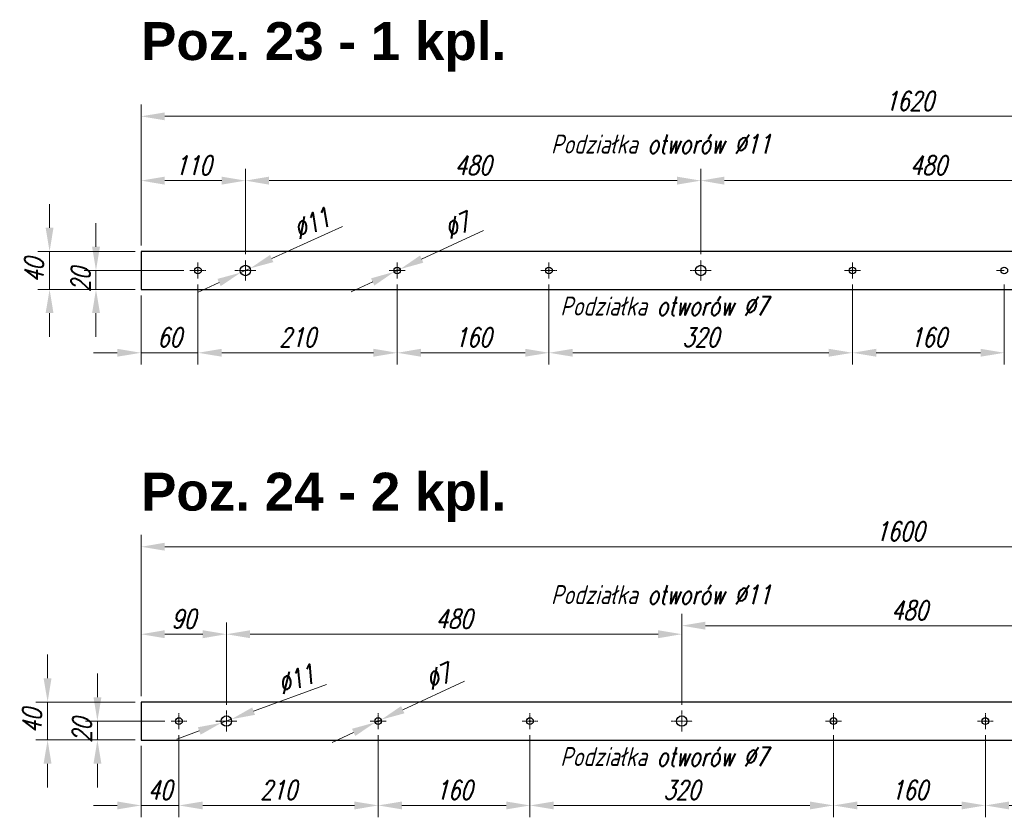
# Model space of a CAD drawing. Header units: millimetres. Extents: x -176817 to 571382, y -58489 to 156123.
# Tile 128 of 256: x -68675 to -67637, y 98834 to 99675. Entities that reach past the tile are written whole.
import ezdxf

# ---------------------------------------------------------------- set-up
doc = ezdxf.new("R2010")
doc.units = ezdxf.units.MM
doc.header["$LTSCALE"] = 0.2
for name, pattern in [('AM_ISO08W050', [18, 12, -1.5, 3, -1.5]), ('AM_ISO08W050x2', [9, 6, -0.75, 1.5, -0.75]), ('DASHDOT', [25.4, 12.7, -6.35, 0, -6.35])]:
    doc.linetypes.add(name, pattern=pattern)
doc.layers.get('Defpoints').update_dxf_attribs({"lineweight": 13})
for name, color, linetype, lineweight in [('-AAA Opisy2', 71, 'Continuous', 18), ('-AAA Otw nowe 1', 64, 'DASHDOT', 18), ('-AAA Siatka', 20, 'Continuous', 40), ('-AAA Widok', 2, 'Continuous', 30), ('-AAA Wymiar', 1, 'Continuous', 18), ('AM_7', 4, 'AM_ISO08W050', 13)]:
    doc.layers.add(name, color=color, linetype=linetype, lineweight=lineweight)
doc.layers.get('-AAA Otw nowe 1').off()
doc.styles.add('Arial B', font='arialbd.ttf')
doc.styles.add('WYMIARY', font='ROMANS.shx', dxfattribs={"width": 0.75, "oblique": 15})
doc.dimstyles.new('1 do 10', dxfattribs={"dimscale": 10, "dimtxt": 2, "dimasz": 2.5, "dimexe": 1.25, "dimexo": 0.625, "dimtad": 1, "dimdec": 1, "dimtxsty": 'WYMIARY', "dimcen": 2.5, "dimclrd": 256, "dimclre": 256, "dimclrt": 5, "dimadec": 0, "dimazin": 0, "dimtfac": 1, "dimtdec": 1, "dimtmove": 0, "dimatfit": 3, "dimfxl": 1.25, "dimlwd": -1, "dimlwe": -1, "dimarcsym": 0})

# ---------------------------------------------------------------- blocks, each defined once
blk = doc.blocks.new('PŁ D-9-2')
at = {"layer": '-AAA Siatka'}
for p in [(20, -60), (20, -270), (20, -430), (20, -750)]:
    blk.add_point(p, dxfattribs=at)
at = {"layer": '-AAA Widok'}
blk.add_lwpolyline([(0, -1620), (40, -1620), (40, 0), (0, 0)], close=True, dxfattribs=at)
for centre, radius in [((20, -60), 3.5), ((20, -110), 5.5), ((20, -270), 3.5), ((20, -430), 3.5), ((20, -590), 5.5), ((20, -750), 3.5), ((20, -910), 3.5)]:
    blk.add_circle(centre, radius, dxfattribs=at)
at = {"layer": 'AM_7', "linetype": 'AM_ISO08W050x2'}
for p, q in [((20, -60), (20, -51.5)), ((20, -60), (11.5, -60)), ((20, -60), (28.5, -60)), ((20, -60), (20, -68.5)), ((20, -110), (20, -99)), ((20, -110), (9, -110)), ((20, -110), (31, -110)), ((20, -110), (20, -121)), ((20, -270), (20, -261.5)), ((20, -270), (11.5, -270)), ((20, -270), (28.5, -270)), ((20, -270), (20, -278.5)), ((20, -430), (20, -421.5)), ((20, -430), (11.5, -430)), ((20, -430), (28.5, -430)), ((20, -430), (20, -438.5)), ((20, -590), (20, -579)), ((20, -590), (9, -590)), ((20, -590), (31, -590)), ((20, -590), (20, -601)), ((20, -750), (20, -741.5)), ((20, -750), (11.5, -750)), ((20, -750), (28.5, -750)), ((20, -750), (20, -758.5)), ((20, -910), (20, -901.5))]:
    blk.add_line(p, q, dxfattribs=at)
blk = doc.blocks.new('PŁ D-9-1')
at = {"layer": '-AAA Siatka'}
for p in [(20, -40), (20, -250), (20, -410), (20, -730), (20, -890)]:
    blk.add_point(p, dxfattribs=at)
at = {"layer": '-AAA Widok'}
blk.add_lwpolyline([(0, -1600), (40, -1600), (40, 0), (0, 0)], close=True, dxfattribs=at)
for centre, radius in [((20, -40), 3.5), ((20, -90), 5.5), ((20, -250), 3.5), ((20, -410), 3.5), ((20, -570), 5.5), ((20, -730), 3.5), ((20, -890), 3.5)]:
    blk.add_circle(centre, radius, dxfattribs=at)
at = {"layer": 'AM_7', "linetype": 'AM_ISO08W050x2'}
for p, q in [((20, -40), (11.5, -40)), ((20, -40), (20, -31.5)), ((20, -40), (28.5, -40)), ((20, -40), (20, -48.5)), ((20, -90), (20, -79)), ((20, -90), (9, -90)), ((20, -90), (31, -90)), ((20, -90), (20, -101)), ((20, -250), (20, -241.5)), ((20, -250), (11.5, -250)), ((20, -250), (28.5, -250)), ((20, -250), (20, -258.5)), ((20, -410), (20, -401.5)), ((20, -410), (11.5, -410)), ((20, -410), (28.5, -410)), ((20, -410), (20, -418.5)), ((20, -570), (20, -559)), ((20, -570), (9, -570)), ((20, -570), (31, -570)), ((20, -570), (20, -581)), ((20, -730), (20, -721.5)), ((20, -730), (11.5, -730)), ((20, -730), (28.5, -730)), ((20, -730), (20, -738.5)), ((20, -890), (20, -881.5)), ((20, -890), (11.5, -890)), ((20, -890), (28.5, -890)), ((20, -890), (20, -898.5))]:
    blk.add_line(p, q, dxfattribs=at)
blk = doc.blocks.new('*D516')
at = {"layer": '-AAA Wymiar', "transparency": 16777216}
for p, q in [((-68594.2, 99436), (-68594.2, 99461)), ((-68501.5, 99411), (-68606.7, 99411)), ((-68594.2, 99391), (-68594.2, 99411)), ((-68553, 99391), (-68606.7, 99391)), ((-68594.2, 99366), (-68594.2, 99341))]:
    blk.add_line(p, q, dxfattribs=at)
for points in [[(-68598.3, 99436), (-68590, 99436), (-68594.2, 99411)], [(-68598.3, 99366), (-68590, 99366), (-68594.2, 99391)]]:
    blk.add_solid(points, dxfattribs=at)
at = {"layer": 'Defpoints', "color": 0, "transparency": 16777216}
for p in [(-68594.2, 99411), (-68495.2, 99411), (-68546.7, 99391)]:
    blk.add_point(p, dxfattribs=at)
at = {"layer": '-AAA Wymiar', "color": 5, "transparency": 16777216, "insert": (-68610.4, 99401), "char_height": 20, "attachment_point": 5, "rotation": 90, "style": 'WYMIARY'}
blk.add_mtext('20', dxfattribs=at)
blk = doc.blocks.new('*D517')
at = {"layer": '-AAA Wymiar', "transparency": 16777216}
for p, q in [((-68643.1, 99456), (-68643.1, 99481)), ((-68553, 99431), (-68655.6, 99431)), ((-68643.1, 99431), (-68643.1, 99391)), ((-68553, 99391), (-68655.6, 99391)), ((-68643.1, 99366), (-68643.1, 99341))]:
    blk.add_line(p, q, dxfattribs=at)
for points in [[(-68647.3, 99456), (-68639, 99456), (-68643.1, 99431)], [(-68647.3, 99366), (-68639, 99366), (-68643.1, 99391)]]:
    blk.add_solid(points, dxfattribs=at)
at = {"layer": 'Defpoints', "color": 0, "transparency": 16777216}
for p in [(-68546.7, 99431), (-68643.1, 99391), (-68546.7, 99391)]:
    blk.add_point(p, dxfattribs=at)
at = {"layer": '-AAA Wymiar', "color": 5, "transparency": 16777216, "insert": (-68659.4, 99411), "char_height": 20, "attachment_point": 5, "rotation": 90, "style": 'WYMIARY'}
blk.add_mtext('40', dxfattribs=at)
blk = doc.blocks.new('*D518')
at = {"layer": '-AAA Wymiar', "transparency": 16777216}
for p, q in [((-68334.5, 99457.5), (-68409, 99423.6)), ((-68441.7, 99408.7), (-68431.7, 99413.2)), ((-68464.5, 99398.3), (-68487.2, 99387.9))]:
    blk.add_line(p, q, dxfattribs=at)
for points in [[(-68410.7, 99427.4), (-68407.2, 99419.8), (-68431.7, 99413.2)], [(-68466.2, 99402.1), (-68462.7, 99394.5), (-68441.7, 99408.7)]]:
    blk.add_solid(points, dxfattribs=at)
at = {"layer": 'Defpoints', "color": 0, "transparency": 16777216}
for p in [(-68431.7, 99413.2), (-68441.7, 99408.7)]:
    blk.add_point(p, dxfattribs=at)
at = {"layer": '-AAA Wymiar', "color": 5, "transparency": 16777216, "insert": (-68367.1, 99460.5), "char_height": 20, "attachment_point": 5, "rotation": 24.485, "style": 'WYMIARY'}
blk.add_mtext('∅11', dxfattribs=at)
blk = doc.blocks.new('*D519')
at = {"layer": '-AAA Wymiar', "transparency": 16777216}
for p, q in [((-68185.8, 99453.3), (-68250.9, 99423)), ((-68279.9, 99409.5), (-68273.5, 99412.4)), ((-68302.5, 99398.9), (-68325.2, 99388.4))]:
    blk.add_line(p, q, dxfattribs=at)
for points in [[(-68252.6, 99426.8), (-68249.1, 99419.2), (-68273.5, 99412.4)], [(-68304.3, 99402.7), (-68300.8, 99395.1), (-68279.9, 99409.5)]]:
    blk.add_solid(points, dxfattribs=at)
at = {"layer": 'Defpoints', "color": 0, "transparency": 16777216}
for p in [(-68273.5, 99412.4), (-68279.9, 99409.5)]:
    blk.add_point(p, dxfattribs=at)
at = {"layer": '-AAA Wymiar', "color": 5, "transparency": 16777216, "insert": (-68213.9, 99458.2), "char_height": 20, "attachment_point": 5, "rotation": 24.9868, "style": 'WYMIARY'}
blk.add_mtext('∅7', dxfattribs=at)
blk = doc.blocks.new('*D520')
at = {"layer": '-AAA Wymiar', "transparency": 16777216}
for p, q in [((-68546.7, 99437.2), (-68546.7, 99518.2)), ((-68436.7, 99428.2), (-68436.7, 99518.2)), ((-68521.7, 99505.7), (-68461.7, 99505.7))]:
    blk.add_line(p, q, dxfattribs=at)
for points in [[(-68521.7, 99509.9), (-68521.7, 99501.5), (-68546.7, 99505.7)], [(-68461.7, 99509.9), (-68461.7, 99501.5), (-68436.7, 99505.7)]]:
    blk.add_solid(points, dxfattribs=at)
at = {"layer": 'Defpoints', "color": 0, "transparency": 16777216}
for p in [(-68436.7, 99505.7), (-68546.7, 99431), (-68436.7, 99422)]:
    blk.add_point(p, dxfattribs=at)
at = {"layer": '-AAA Wymiar', "color": 5, "transparency": 16777216, "insert": (-68491.7, 99521.9), "char_height": 20, "attachment_point": 5, "style": 'WYMIARY'}
blk.add_mtext('110', dxfattribs=at)
blk = doc.blocks.new('*D521')
at = {"layer": '-AAA Wymiar', "transparency": 16777216}
for p, q in [((-68436.7, 99428.2), (-68436.7, 99518.2)), ((-67956.7, 99428.2), (-67956.7, 99518.2)), ((-68411.7, 99505.7), (-67981.7, 99505.7))]:
    blk.add_line(p, q, dxfattribs=at)
for points in [[(-68411.7, 99509.9), (-68411.7, 99501.5), (-68436.7, 99505.7)], [(-67981.7, 99509.9), (-67981.7, 99501.5), (-67956.7, 99505.7)]]:
    blk.add_solid(points, dxfattribs=at)
at = {"layer": 'Defpoints', "color": 0, "transparency": 16777216}
for p in [(-67956.7, 99505.7), (-68436.7, 99422), (-67956.7, 99422)]:
    blk.add_point(p, dxfattribs=at)
at = {"layer": '-AAA Wymiar', "color": 5, "transparency": 16777216, "insert": (-68196.7, 99521.9), "char_height": 20, "attachment_point": 5, "style": 'WYMIARY'}
blk.add_mtext('480', dxfattribs=at)
blk = doc.blocks.new('*D522')
at = {"layer": '-AAA Wymiar', "transparency": 16777216}
for p, q in [((-67956.7, 99428.2), (-67956.7, 99518.2)), ((-67476.7, 99428.2), (-67476.7, 99518.2)), ((-67931.7, 99505.7), (-67501.7, 99505.7))]:
    blk.add_line(p, q, dxfattribs=at)
for points in [[(-67931.7, 99509.9), (-67931.7, 99501.5), (-67956.7, 99505.7)], [(-67501.7, 99509.9), (-67501.7, 99501.5), (-67476.7, 99505.7)]]:
    blk.add_solid(points, dxfattribs=at)
at = {"layer": 'Defpoints', "color": 0, "transparency": 16777216}
for p in [(-67476.7, 99505.7), (-67956.7, 99422), (-67476.7, 99422)]:
    blk.add_point(p, dxfattribs=at)
at = {"layer": '-AAA Wymiar', "color": 5, "transparency": 16777216, "insert": (-67716.7, 99521.9), "char_height": 20, "attachment_point": 5, "style": 'WYMIARY'}
blk.add_mtext('480', dxfattribs=at)
blk = doc.blocks.new('*D525')
at = {"layer": '-AAA Wymiar', "transparency": 16777216}
for p, q in [((-68486.7, 99396.2), (-68486.7, 99311.7)), ((-68546.7, 99384.7), (-68546.7, 99311.7)), ((-68571.7, 99324.2), (-68596.7, 99324.2)), ((-68546.7, 99324.2), (-68486.7, 99324.2)), ((-68461.7, 99324.2), (-68436.7, 99324.2))]:
    blk.add_line(p, q, dxfattribs=at)
for points in [[(-68571.7, 99328.4), (-68571.7, 99320.1), (-68546.7, 99324.2)], [(-68461.7, 99328.4), (-68461.7, 99320.1), (-68486.7, 99324.2)]]:
    blk.add_solid(points, dxfattribs=at)
at = {"layer": 'Defpoints', "color": 0, "transparency": 16777216}
for p in [(-68486.7, 99402.5), (-68546.7, 99391), (-68486.7, 99324.2)]:
    blk.add_point(p, dxfattribs=at)
at = {"layer": '-AAA Wymiar', "color": 5, "transparency": 16777216, "insert": (-68516.7, 99340.5), "char_height": 20, "attachment_point": 5, "style": 'WYMIARY'}
blk.add_mtext('60', dxfattribs=at)
blk = doc.blocks.new('*D526')
at = {"layer": '-AAA Wymiar', "transparency": 16777216}
for p, q in [((-68486.7, 99396.2), (-68486.7, 99311.7)), ((-68276.7, 99396.2), (-68276.7, 99311.7)), ((-68461.7, 99324.2), (-68301.7, 99324.2))]:
    blk.add_line(p, q, dxfattribs=at)
for points in [[(-68461.7, 99328.4), (-68461.7, 99320.1), (-68486.7, 99324.2)], [(-68301.7, 99328.4), (-68301.7, 99320.1), (-68276.7, 99324.2)]]:
    blk.add_solid(points, dxfattribs=at)
at = {"layer": 'Defpoints', "color": 0, "transparency": 16777216}
for p in [(-68486.7, 99402.5), (-68276.7, 99402.5), (-68276.7, 99324.2)]:
    blk.add_point(p, dxfattribs=at)
at = {"layer": '-AAA Wymiar', "color": 5, "transparency": 16777216, "insert": (-68381.7, 99340.5), "char_height": 20, "attachment_point": 5, "style": 'WYMIARY'}
blk.add_mtext('210', dxfattribs=at)
blk = doc.blocks.new('*D527')
at = {"layer": '-AAA Wymiar', "transparency": 16777216}
for p, q in [((-68276.7, 99396.2), (-68276.7, 99311.7)), ((-68116.7, 99396.2), (-68116.7, 99311.7)), ((-68251.7, 99324.2), (-68141.7, 99324.2))]:
    blk.add_line(p, q, dxfattribs=at)
for points in [[(-68251.7, 99328.4), (-68251.7, 99320.1), (-68276.7, 99324.2)], [(-68141.7, 99328.4), (-68141.7, 99320.1), (-68116.7, 99324.2)]]:
    blk.add_solid(points, dxfattribs=at)
at = {"layer": 'Defpoints', "color": 0, "transparency": 16777216}
for p in [(-68276.7, 99402.5), (-68116.7, 99402.5), (-68116.7, 99324.2)]:
    blk.add_point(p, dxfattribs=at)
at = {"layer": '-AAA Wymiar', "color": 5, "transparency": 16777216, "insert": (-68196.7, 99340.5), "char_height": 20, "attachment_point": 5, "style": 'WYMIARY'}
blk.add_mtext('160', dxfattribs=at)
blk = doc.blocks.new('*D528')
at = {"layer": '-AAA Wymiar', "transparency": 16777216}
for p, q in [((-68116.7, 99396.2), (-68116.7, 99311.7)), ((-67796.7, 99396.2), (-67796.7, 99311.7)), ((-68091.7, 99324.2), (-67821.7, 99324.2))]:
    blk.add_line(p, q, dxfattribs=at)
for points in [[(-68091.7, 99328.4), (-68091.7, 99320.1), (-68116.7, 99324.2)], [(-67821.7, 99328.4), (-67821.7, 99320.1), (-67796.7, 99324.2)]]:
    blk.add_solid(points, dxfattribs=at)
at = {"layer": 'Defpoints', "color": 0, "transparency": 16777216}
for p in [(-68116.7, 99402.5), (-67796.7, 99402.5), (-67796.7, 99324.2)]:
    blk.add_point(p, dxfattribs=at)
at = {"layer": '-AAA Wymiar', "color": 5, "transparency": 16777216, "insert": (-67956.7, 99340.5), "char_height": 20, "attachment_point": 5, "style": 'WYMIARY'}
blk.add_mtext('320', dxfattribs=at)
blk = doc.blocks.new('*D529')
at = {"layer": '-AAA Wymiar', "transparency": 16777216}
for p, q in [((-67796.7, 99396.2), (-67796.7, 99311.7)), ((-67636.7, 99396.2), (-67636.7, 99311.7)), ((-67771.7, 99324.2), (-67661.7, 99324.2))]:
    blk.add_line(p, q, dxfattribs=at)
for points in [[(-67771.7, 99328.4), (-67771.7, 99320.1), (-67796.7, 99324.2)], [(-67661.7, 99328.4), (-67661.7, 99320.1), (-67636.7, 99324.2)]]:
    blk.add_solid(points, dxfattribs=at)
at = {"layer": 'Defpoints', "color": 0, "transparency": 16777216}
for p in [(-67796.7, 99402.5), (-67636.7, 99402.5), (-67636.7, 99324.2)]:
    blk.add_point(p, dxfattribs=at)
at = {"layer": '-AAA Wymiar', "color": 5, "transparency": 16777216, "insert": (-67716.7, 99340.5), "char_height": 20, "attachment_point": 5, "style": 'WYMIARY'}
blk.add_mtext('160', dxfattribs=at)
blk = doc.blocks.new('*D534')
at = {"layer": '-AAA Wymiar', "transparency": 16777216}
for p, q in [((-68546.7, 99437.2), (-68546.7, 99586)), ((-66926.7, 99437.2), (-66926.7, 99586)), ((-68521.7, 99573.5), (-66951.7, 99573.5))]:
    blk.add_line(p, q, dxfattribs=at)
for points in [[(-68521.7, 99577.6), (-68521.7, 99569.3), (-68546.7, 99573.5)], [(-66951.7, 99577.6), (-66951.7, 99569.3), (-66926.7, 99573.5)]]:
    blk.add_solid(points, dxfattribs=at)
at = {"layer": 'Defpoints', "color": 0, "transparency": 16777216}
for p in [(-66926.7, 99573.5), (-68546.7, 99431), (-66926.7, 99431)]:
    blk.add_point(p, dxfattribs=at)
at = {"layer": '-AAA Wymiar', "color": 5, "transparency": 16777216, "insert": (-67736.7, 99589.7), "char_height": 20, "attachment_point": 5, "style": 'WYMIARY'}
blk.add_mtext('1620', dxfattribs=at)
blk = doc.blocks.new('*D535')
at = {"layer": '-AAA Wymiar', "transparency": 16777216}
for p, q in [((-68592.7, 98961), (-68592.7, 98986)), ((-68521.5, 98936), (-68605.2, 98936)), ((-68592.7, 98916), (-68592.7, 98936)), ((-68553, 98916), (-68605.2, 98916)), ((-68592.7, 98891), (-68592.7, 98866))]:
    blk.add_line(p, q, dxfattribs=at)
for points in [[(-68596.8, 98961), (-68588.5, 98961), (-68592.7, 98936)], [(-68596.8, 98891), (-68588.5, 98891), (-68592.7, 98916)]]:
    blk.add_solid(points, dxfattribs=at)
at = {"layer": 'Defpoints', "color": 0, "transparency": 16777216}
for p in [(-68592.7, 98936), (-68515.2, 98936), (-68546.7, 98916)]:
    blk.add_point(p, dxfattribs=at)
at = {"layer": '-AAA Wymiar', "color": 5, "transparency": 16777216, "insert": (-68608.9, 98926), "char_height": 20, "attachment_point": 5, "rotation": 90, "style": 'WYMIARY'}
blk.add_mtext('20', dxfattribs=at)
blk = doc.blocks.new('*D536')
at = {"layer": '-AAA Wymiar', "transparency": 16777216}
for p, q in [((-68645.2, 98981), (-68645.2, 99006)), ((-68553, 98956), (-68657.7, 98956)), ((-68645.2, 98956), (-68645.2, 98916)), ((-68553, 98916), (-68657.7, 98916)), ((-68645.2, 98891), (-68645.2, 98866))]:
    blk.add_line(p, q, dxfattribs=at)
for points in [[(-68649.4, 98981), (-68641.1, 98981), (-68645.2, 98956)], [(-68649.4, 98891), (-68641.1, 98891), (-68645.2, 98916)]]:
    blk.add_solid(points, dxfattribs=at)
at = {"layer": 'Defpoints', "color": 0, "transparency": 16777216}
for p in [(-68546.7, 98956), (-68645.2, 98916), (-68546.7, 98916)]:
    blk.add_point(p, dxfattribs=at)
at = {"layer": '-AAA Wymiar', "color": 5, "transparency": 16777216, "insert": (-68661.5, 98936), "char_height": 20, "attachment_point": 5, "rotation": 90, "style": 'WYMIARY'}
blk.add_mtext('40', dxfattribs=at)
blk = doc.blocks.new('*D537')
at = {"layer": '-AAA Wymiar', "transparency": 16777216}
for p, q in [((-68351.3, 98974.5), (-68428.1, 98946.4)), ((-68461.9, 98934.1), (-68451.6, 98937.8)), ((-68485.4, 98925.5), (-68508.8, 98916.9))]:
    blk.add_line(p, q, dxfattribs=at)
for points in [[(-68429.5, 98950.3), (-68426.6, 98942.5), (-68451.6, 98937.8)], [(-68486.8, 98929.4), (-68483.9, 98921.6), (-68461.9, 98934.1)]]:
    blk.add_solid(points, dxfattribs=at)
at = {"layer": 'Defpoints', "color": 0, "transparency": 16777216}
for p in [(-68461.9, 98934.1), (-68451.6, 98937.8)]:
    blk.add_point(p, dxfattribs=at)
at = {"layer": '-AAA Wymiar', "color": 5, "transparency": 16777216, "insert": (-68383.5, 98980), "char_height": 20, "attachment_point": 5, "rotation": 20.0887, "style": 'WYMIARY'}
blk.add_mtext('∅11', dxfattribs=at)
blk = doc.blocks.new('*D538')
at = {"layer": '-AAA Wymiar', "transparency": 16777216}
for p, q in [((-68205.6, 98978), (-68270.8, 98947.9)), ((-68299.9, 98934.5), (-68293.5, 98937.4)), ((-68322.6, 98924), (-68345.3, 98913.5))]:
    blk.add_line(p, q, dxfattribs=at)
for points in [[(-68272.6, 98951.7), (-68269.1, 98944.1), (-68293.5, 98937.4)], [(-68324.3, 98927.8), (-68320.9, 98920.2), (-68299.9, 98934.5)]]:
    blk.add_solid(points, dxfattribs=at)
at = {"layer": 'Defpoints', "color": 0, "transparency": 16777216}
for p in [(-68299.9, 98934.5), (-68293.5, 98937.4)]:
    blk.add_point(p, dxfattribs=at)
at = {"layer": '-AAA Wymiar', "color": 5, "transparency": 16777216, "insert": (-68233.7, 98982.9), "char_height": 20, "attachment_point": 5, "rotation": 24.763, "style": 'WYMIARY'}
blk.add_mtext('∅7', dxfattribs=at)
blk = doc.blocks.new('*D539')
at = {"layer": '-AAA Wymiar', "transparency": 16777216}
for p, q in [((-68546.7, 98962.2), (-68546.7, 99040)), ((-68456.7, 98953.2), (-68456.7, 99040)), ((-68521.7, 99027.5), (-68481.7, 99027.5))]:
    blk.add_line(p, q, dxfattribs=at)
for points in [[(-68521.7, 99031.7), (-68521.7, 99023.3), (-68546.7, 99027.5)], [(-68481.7, 99031.7), (-68481.7, 99023.3), (-68456.7, 99027.5)]]:
    blk.add_solid(points, dxfattribs=at)
at = {"layer": 'Defpoints', "color": 0, "transparency": 16777216}
for p in [(-68456.7, 99027.5), (-68546.7, 98956), (-68456.7, 98947)]:
    blk.add_point(p, dxfattribs=at)
at = {"layer": '-AAA Wymiar', "color": 5, "transparency": 16777216, "insert": (-68501.7, 99043.7), "char_height": 20, "attachment_point": 5, "style": 'WYMIARY'}
blk.add_mtext('90', dxfattribs=at)
blk = doc.blocks.new('*D540')
at = {"layer": '-AAA Wymiar', "transparency": 16777216}
for p, q in [((-68456.7, 98953.2), (-68456.7, 99040)), ((-67976.7, 98953.2), (-67976.7, 99040)), ((-68431.7, 99027.5), (-68001.7, 99027.5))]:
    blk.add_line(p, q, dxfattribs=at)
for points in [[(-68431.7, 99031.7), (-68431.7, 99023.3), (-68456.7, 99027.5)], [(-68001.7, 99031.7), (-68001.7, 99023.3), (-67976.7, 99027.5)]]:
    blk.add_solid(points, dxfattribs=at)
at = {"layer": 'Defpoints', "color": 0, "transparency": 16777216}
for p in [(-67976.7, 99027.5), (-68456.7, 98947), (-67976.7, 98947)]:
    blk.add_point(p, dxfattribs=at)
at = {"layer": '-AAA Wymiar', "color": 5, "transparency": 16777216, "insert": (-68216.7, 99043.7), "char_height": 20, "attachment_point": 5, "style": 'WYMIARY'}
blk.add_mtext('480', dxfattribs=at)
blk = doc.blocks.new('*D541')
at = {"layer": '-AAA Wymiar', "transparency": 16777216}
for p, q in [((-67976.7, 98962.2), (-67976.7, 99049)), ((-67496.7, 98953.2), (-67496.7, 99049)), ((-67951.7, 99036.5), (-67521.7, 99036.5))]:
    blk.add_line(p, q, dxfattribs=at)
for points in [[(-67951.7, 99040.7), (-67951.7, 99032.3), (-67976.7, 99036.5)], [(-67521.7, 99040.7), (-67521.7, 99032.3), (-67496.7, 99036.5)]]:
    blk.add_solid(points, dxfattribs=at)
at = {"layer": 'Defpoints', "color": 0, "transparency": 16777216}
for p in [(-67496.7, 99036.5), (-67976.7, 98956), (-67496.7, 98947)]:
    blk.add_point(p, dxfattribs=at)
at = {"layer": '-AAA Wymiar', "color": 5, "transparency": 16777216, "insert": (-67736.7, 99052.7), "char_height": 20, "attachment_point": 5, "style": 'WYMIARY'}
blk.add_mtext('480', dxfattribs=at)
blk = doc.blocks.new('*D544')
at = {"layer": '-AAA Wymiar', "transparency": 16777216}
for p, q in [((-68506.7, 98921.2), (-68506.7, 98834.5)), ((-68546.7, 98909.7), (-68546.7, 98834.5)), ((-68571.7, 98847), (-68596.7, 98847)), ((-68546.7, 98847), (-68506.7, 98847)), ((-68481.7, 98847), (-68456.7, 98847))]:
    blk.add_line(p, q, dxfattribs=at)
for points in [[(-68571.7, 98851.1), (-68571.7, 98842.8), (-68546.7, 98847)], [(-68481.7, 98851.1), (-68481.7, 98842.8), (-68506.7, 98847)]]:
    blk.add_solid(points, dxfattribs=at)
at = {"layer": 'Defpoints', "color": 0, "transparency": 16777216}
for p in [(-68506.7, 98927.5), (-68546.7, 98916), (-68506.7, 98847)]:
    blk.add_point(p, dxfattribs=at)
at = {"layer": '-AAA Wymiar', "color": 5, "transparency": 16777216, "insert": (-68526.7, 98863.2), "char_height": 20, "attachment_point": 5, "style": 'WYMIARY'}
blk.add_mtext('40', dxfattribs=at)
blk = doc.blocks.new('*D545')
at = {"layer": '-AAA Wymiar', "transparency": 16777216}
for p, q in [((-68506.7, 98921.2), (-68506.7, 98834.5)), ((-68296.7, 98921.2), (-68296.7, 98834.5)), ((-68481.7, 98847), (-68321.7, 98847))]:
    blk.add_line(p, q, dxfattribs=at)
for points in [[(-68481.7, 98851.1), (-68481.7, 98842.8), (-68506.7, 98847)], [(-68321.7, 98851.1), (-68321.7, 98842.8), (-68296.7, 98847)]]:
    blk.add_solid(points, dxfattribs=at)
at = {"layer": 'Defpoints', "color": 0, "transparency": 16777216}
for p in [(-68506.7, 98927.5), (-68296.7, 98927.5), (-68296.7, 98847)]:
    blk.add_point(p, dxfattribs=at)
at = {"layer": '-AAA Wymiar', "color": 5, "transparency": 16777216, "insert": (-68401.7, 98863.2), "char_height": 20, "attachment_point": 5, "style": 'WYMIARY'}
blk.add_mtext('210', dxfattribs=at)
blk = doc.blocks.new('*D546')
at = {"layer": '-AAA Wymiar', "transparency": 16777216}
for p, q in [((-68296.7, 98921.2), (-68296.7, 98834.5)), ((-68136.7, 98921.2), (-68136.7, 98834.5)), ((-68271.7, 98847), (-68161.7, 98847))]:
    blk.add_line(p, q, dxfattribs=at)
for points in [[(-68271.7, 98851.1), (-68271.7, 98842.8), (-68296.7, 98847)], [(-68161.7, 98851.1), (-68161.7, 98842.8), (-68136.7, 98847)]]:
    blk.add_solid(points, dxfattribs=at)
at = {"layer": 'Defpoints', "color": 0, "transparency": 16777216}
for p in [(-68296.7, 98927.5), (-68136.7, 98927.5), (-68136.7, 98847)]:
    blk.add_point(p, dxfattribs=at)
at = {"layer": '-AAA Wymiar', "color": 5, "transparency": 16777216, "insert": (-68216.7, 98863.2), "char_height": 20, "attachment_point": 5, "style": 'WYMIARY'}
blk.add_mtext('160', dxfattribs=at)
blk = doc.blocks.new('*D547')
at = {"layer": '-AAA Wymiar', "transparency": 16777216}
for p, q in [((-68136.7, 98921.2), (-68136.7, 98834.5)), ((-67816.7, 98921.2), (-67816.7, 98834.5)), ((-68111.7, 98847), (-67841.7, 98847))]:
    blk.add_line(p, q, dxfattribs=at)
for points in [[(-68111.7, 98851.1), (-68111.7, 98842.8), (-68136.7, 98847)], [(-67841.7, 98851.1), (-67841.7, 98842.8), (-67816.7, 98847)]]:
    blk.add_solid(points, dxfattribs=at)
at = {"layer": 'Defpoints', "color": 0, "transparency": 16777216}
for p in [(-68136.7, 98927.5), (-67816.7, 98927.5), (-67816.7, 98847)]:
    blk.add_point(p, dxfattribs=at)
at = {"layer": '-AAA Wymiar', "color": 5, "transparency": 16777216, "insert": (-67976.7, 98863.2), "char_height": 20, "attachment_point": 5, "style": 'WYMIARY'}
blk.add_mtext('320', dxfattribs=at)
blk = doc.blocks.new('*D548')
at = {"layer": '-AAA Wymiar', "transparency": 16777216}
for p, q in [((-67816.7, 98921.2), (-67816.7, 98834.5)), ((-67656.7, 98921.2), (-67656.7, 98834.5)), ((-67791.7, 98847), (-67681.7, 98847))]:
    blk.add_line(p, q, dxfattribs=at)
for points in [[(-67791.7, 98851.1), (-67791.7, 98842.8), (-67816.7, 98847)], [(-67681.7, 98851.1), (-67681.7, 98842.8), (-67656.7, 98847)]]:
    blk.add_solid(points, dxfattribs=at)
at = {"layer": 'Defpoints', "color": 0, "transparency": 16777216}
for p in [(-67816.7, 98927.5), (-67656.7, 98927.5), (-67656.7, 98847)]:
    blk.add_point(p, dxfattribs=at)
at = {"layer": '-AAA Wymiar', "color": 5, "transparency": 16777216, "insert": (-67736.7, 98863.2), "char_height": 20, "attachment_point": 5, "style": 'WYMIARY'}
blk.add_mtext('160', dxfattribs=at)
blk = doc.blocks.new('*D549')
at = {"layer": '-AAA Wymiar', "transparency": 16777216}
for p, q in [((-67656.7, 98921.2), (-67656.7, 98834.5)), ((-67336.7, 98921.2), (-67336.7, 98834.5)), ((-67631.7, 98847), (-67361.7, 98847))]:
    blk.add_line(p, q, dxfattribs=at)
for points in [[(-67631.7, 98851.1), (-67631.7, 98842.8), (-67656.7, 98847)], [(-67361.7, 98851.1), (-67361.7, 98842.8), (-67336.7, 98847)]]:
    blk.add_solid(points, dxfattribs=at)
at = {"layer": 'Defpoints', "color": 0, "transparency": 16777216}
for p in [(-67656.7, 98927.5), (-67336.7, 98927.5), (-67336.7, 98847)]:
    blk.add_point(p, dxfattribs=at)
at = {"layer": '-AAA Wymiar', "color": 5, "transparency": 16777216, "insert": (-67496.7, 98863.2), "char_height": 20, "attachment_point": 5, "style": 'WYMIARY'}
blk.add_mtext('320', dxfattribs=at)
blk = doc.blocks.new('*D553')
at = {"layer": '-AAA Wymiar', "transparency": 16777216}
for p, q in [((-68546.7, 98962.2), (-68546.7, 99132.2)), ((-66946.7, 98962.2), (-66946.7, 99132.2)), ((-68521.7, 99119.7), (-66971.7, 99119.7))]:
    blk.add_line(p, q, dxfattribs=at)
for points in [[(-68521.7, 99123.9), (-68521.7, 99115.6), (-68546.7, 99119.7)], [(-66971.7, 99123.9), (-66971.7, 99115.6), (-66946.7, 99119.7)]]:
    blk.add_solid(points, dxfattribs=at)
at = {"layer": 'Defpoints', "color": 0, "transparency": 16777216}
for p in [(-66946.7, 99119.7), (-68546.7, 98956), (-66946.7, 98956)]:
    blk.add_point(p, dxfattribs=at)
at = {"layer": '-AAA Wymiar', "color": 5, "transparency": 16777216, "insert": (-67746.7, 99136), "char_height": 20, "attachment_point": 5, "style": 'WYMIARY'}
blk.add_mtext('1600', dxfattribs=at)

msp = doc.modelspace()

# ---------------------------------------------------------------- block references
at = {"layer": '-AAA Otw nowe 1', "rotation": 90}
for name, p in [('PŁ D-9-2', (-68546.7169, 99390.9508)), ('PŁ D-9-1', (-68546.7169, 98915.9508))]:
    msp.add_blockref(name, p, dxfattribs=at)

# ---------------------------------------------------------------- texts
at = {"layer": '-AAA Opisy2'}
for s, insert, char_height, width, attachment_point, style in [('Poz. 23 - 1 kpl.', (-68546.7169, 99646.7626), 40, 922.669786, 4, 'Arial B'), ('Podziałka otworów %%C11', (-68114.5265, 99554.2514, 0), 20, 1395.235839, 1, 'WYMIARY'), ('Podziałka otworów %%C7', (-68104.7559, 99383.4968, 0), 20, 1395.235839, 1, 'WYMIARY'), ('Poz. 24 - 2 kpl.', (-68546.7169, 99171.7626), 40, 922.669786, 4, 'Arial B'), ('Podziałka otworów %%C11', (-68114.5265, 99079.2514, 0), 20, 1395.235839, 1, 'WYMIARY'), ('Podziałka otworów %%C7', (-68104.7559, 98908.4968, 0), 20, 1395.235839, 1, 'WYMIARY')]:
    msp.add_mtext(s, dxfattribs=dict(at, insert=insert, char_height=char_height, width=width, attachment_point=attachment_point, style=style))

# ---------------------------------------------------------------- dimensions: what is measured, and where the dimension line sits
at = {"layer": '-AAA Wymiar'}
for base, p1, p2, picture, middle in [((-66926.7169, 99573.4685), (-68546.7169, 99430.9508), (-66926.7169, 99430.9508), '*D534', (-67736.7169, 99589.7185)), ((-68436.7169, 99505.6895), (-68546.7169, 99430.9508), (-68436.7169, 99421.9508), '*D520', (-68491.7169, 99521.9395)), ((-68486.7169, 99324.221), (-68546.7169, 99390.9508), (-68486.7169, 99402.4508), '*D525', (-68516.7169, 99340.471)), ((-66946.7169, 99119.7168), (-68546.7169, 98955.9508), (-66946.7169, 98955.9508), '*D553', (-67746.7169, 99135.9668)), ((-68456.7169, 99027.4846), (-68546.7169, 98955.9508), (-68456.7169, 98946.9508), '*D539', (-68501.7169, 99043.7346)), ((-68506.7169, 98846.9632), (-68546.7169, 98915.9508), (-68506.7169, 98927.4508), '*D544', (-68526.7169, 98863.2132))]:
    dim = msp.add_linear_dim(base=base, p1=p1, p2=p2, dimstyle='1 do 10', dxfattribs=at)
    dim.commit()
    dim.dimension.update_dxf_attribs({"geometry": picture, "text_midpoint": middle})
for base, p1, p2, picture, middle in [((-67956.7169, 99505.6895), (-68436.7169, 99421.9508), (-67956.7169, 99421.9508), '*D521', (-68196.7169, 99521.9395)), ((-67476.7169, 99505.6895), (-67956.7169, 99421.9508), (-67476.7169, 99421.9508), '*D522', (-67716.7169, 99521.9395)), ((-68276.7169, 99324.221), (-68486.7169, 99402.4508), (-68276.7169, 99402.4508), '*D526', (-68381.7169, 99340.471)), ((-68116.7169, 99324.221), (-68276.7169, 99402.4508), (-68116.7169, 99402.4508), '*D527', (-68196.7169, 99340.471)), ((-67796.7169, 99324.221), (-68116.7169, 99402.4508), (-67796.7169, 99402.4508), '*D528', (-67956.7169, 99340.471)), ((-67636.7169, 99324.221), (-67796.7169, 99402.4508), (-67636.7169, 99402.4508), '*D529', (-67716.7169, 99340.471)), ((-67496.7169, 99036.4846), (-67976.7169, 98955.9508), (-67496.7169, 98946.9508), '*D541', (-67736.7169, 99052.7346)), ((-67976.7169, 99027.4846), (-68456.7169, 98946.9508), (-67976.7169, 98946.9508), '*D540', (-68216.7169, 99043.7346)), ((-68296.7169, 98846.9632), (-68506.7169, 98927.4508), (-68296.7169, 98927.4508), '*D545', (-68401.7169, 98863.2132)), ((-68136.7169, 98846.9632), (-68296.7169, 98927.4508), (-68136.7169, 98927.4508), '*D546', (-68216.7169, 98863.2132)), ((-67816.7169, 98846.9632), (-68136.7169, 98927.4508), (-67816.7169, 98927.4508), '*D547', (-67976.7169, 98863.2132)), ((-67656.7169, 98846.9632), (-67816.7169, 98927.4508), (-67656.7169, 98927.4508), '*D548', (-67736.7169, 98863.2132)), ((-67336.7169, 98846.9632), (-67656.7169, 98927.4508), (-67336.7169, 98927.4508), '*D549', (-67496.7169, 98863.2132))]:
    dim = msp.add_linear_dim(base=base, p1=p1, p2=p2, dimstyle='1 do 10', override={"dimtmove": 1}, dxfattribs=at)
    dim.commit()
    dim.dimension.update_dxf_attribs({"geometry": picture, "text_midpoint": middle})
for p1, p2, picture, middle in [((-68441.7223, 99408.6713), (-68431.7115, 99413.2303), '*D518', (-68367.1017, 99460.51)), ((-68279.8893, 99409.4724), (-68273.5445, 99412.4293), '*D519', (-68213.8833, 99458.161)), ((-68461.8823, 98934.0617), (-68451.5515, 98937.8399), '*D537', (-68383.5076, 98980.0279)), ((-68299.8951, 98934.4848), (-68293.5387, 98937.4169), '*D538', (-68233.6994, 98982.9152))]:
    dim = msp.add_diameter_dim_2p(p1=p1, p2=p2, dimstyle='1 do 10', dxfattribs=at)
    dim.commit()
    dim.dimension.update_dxf_attribs({"geometry": picture, "text_midpoint": middle})
for base, p1, p2, picture, middle in [((-68643.1286, 99390.9508), (-68546.7169, 99430.9508), (-68546.7169, 99390.9508), '*D517', (-68659.3786, 99410.9508)), ((-68645.2455, 98915.9508), (-68546.7169, 98955.9508), (-68546.7169, 98915.9508), '*D536', (-68661.4955, 98935.9508))]:
    dim = msp.add_linear_dim(base=base, p1=p1, p2=p2, angle=90, dimstyle='1 do 10', dxfattribs=at)
    dim.commit()
    dim.dimension.update_dxf_attribs({"geometry": picture, "text_midpoint": middle})
for base, p1, p2, picture, middle in [((-68594.1507, 99410.9508), (-68546.7169, 99390.9508), (-68495.2169, 99410.9508), '*D516', (-68594.1507, 99400.9508)), ((-68592.6577, 98935.9508), (-68546.7169, 98915.9508), (-68515.2169, 98935.9508), '*D535', (-68592.6577, 98925.9508))]:
    dim = msp.add_linear_dim(base=base, p1=p1, p2=p2, angle=90, dimstyle='1 do 10', dxfattribs=at)
    dim.commit()
    dim.dimension.update_dxf_attribs({"geometry": picture, "text_midpoint": middle, "dimtype": 160})

doc.saveas('drawing.dxf')
